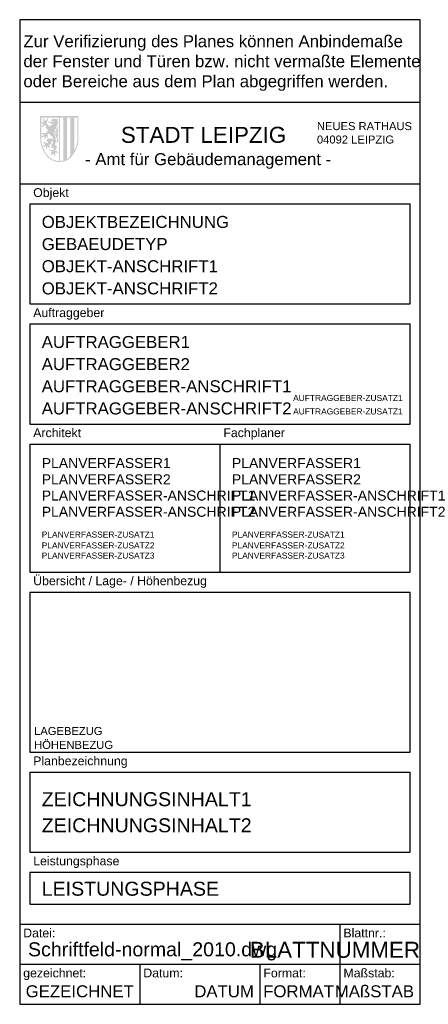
# Model space of a CAD drawing. Header units: metres. Extents: x -100 to 2, y 0 to 246.
import ezdxf
from ezdxf.enums import TextEntityAlignment as Align

# ---------------------------------------------------------------- set-up
doc = ezdxf.new("R2010")
doc.units = ezdxf.units.M
doc.styles.add('ARIAL', font='arial.ttf')

msp = doc.modelspace()

# ---------------------------------------------------------------- hatches: boundary and pattern name
at = {"linetype": 'Continuous'}
h = msp.add_hatch(color=256, dxfattribs=at)
h.paths.add_polyline_path([(-86.98, 211.93, -0.221543), (-90.1, 210.47, -0.221543), (-93.22, 211.93, -0.176331), (-94.89, 216.5), (-94.89, 222), (-90.1, 222), (-85.32, 222), (-85.32, 216.5, -0.176331)])
h.paths.add_polyline_path([(-89.11, 221.6), (-89.11, 210.88, -0.053374), (-89.91, 210.75), (-89.91, 221.6)], flags=16)
h.paths.add_polyline_path([(-90.18, 221.6), (-90.18, 210.74, -0.216368), (-93.02, 212.1, -0.176331), (-94.62, 216.5), (-94.62, 220.38), (-94.62, 220.38), (-94.62, 220.42), (-94.62, 221.6)], flags=16)
h.paths.add_polyline_path([(-88.21, 221.6), (-87.38, 221.6), (-87.38, 211.9, -0.069458), (-88.21, 211.25)], flags=16)
h.paths.add_polyline_path([(-90.54, 221.24), (-90.54, 220.87), (-90.52, 220.8), (-90.51, 220.81), (-90.48, 220.78), (-90.48, 220.53), (-90.42, 220.47), (-90.42, 220.25), (-90.47, 220.21), (-90.47, 219.99), (-90.53, 219.99), (-90.53, 219.8), (-90.61, 219.8), (-90.61, 219.63), (-90.66, 219.58), (-90.66, 219.45), (-90.74, 219.39), (-90.74, 219.35), (-90.76, 219.23), (-90.85, 219.23), (-90.85, 219.17), (-90.91, 219.17), (-90.91, 219.09), (-90.97, 219.02), (-90.97, 218.83), (-91.04, 218.74), (-91.04, 218.61), (-91.23, 218.61), (-91.23, 218.44), (-91.29, 218.38), (-91.29, 217.93), (-91.41, 217.84), (-91.41, 217.77), (-91.36, 217.72), (-91.36, 217.53), (-91.28, 217.44), (-91.28, 217.34), (-91.23, 217.28), (-91.23, 217.07), (-91.17, 217.02), (-91.08, 216.7), (-91.04, 216.65), (-91.04, 216.45), (-90.98, 216.4), (-90.98, 215.77), (-90.79, 215.6), (-90.67, 215.71), (-90.67, 216.09), (-90.73, 216.14), (-90.73, 216.35), (-90.8, 216.39), (-90.8, 216.5), (-90.86, 216.54), (-90.86, 216.65), (-90.92, 216.72), (-90.92, 216.81), (-91, 216.92), (-91, 217.04), (-91.06, 217.1), (-91.06, 217.28), (-91.11, 217.34), (-91.11, 217.72), (-91.17, 217.76), (-91.17, 217.84), (-91.12, 217.89), (-91.12, 218.15), (-91.04, 218.24), (-91.04, 218.35), (-90.99, 218.39), (-90.99, 218.47), (-90.92, 218.51), (-90.92, 218.59), (-90.81, 218.69), (-90.81, 218.77), (-90.73, 218.85), (-90.73, 218.92), (-90.67, 218.96), (-90.67, 219.24), (-90.58, 219.24), (-90.52, 219.25), (-90.46, 219.18), (-90.45, 219.19), (-90.42, 219.16), (-90.42, 219.05), (-90.36, 219.05), (-90.36, 218.94), (-90.41, 218.9), (-90.41, 218.75), (-90.47, 218.75), (-90.47, 218.56), (-90.6, 218.47), (-90.6, 218.39), (-90.73, 218.26), (-90.73, 218.17), (-90.79, 218.17), (-90.79, 217.99), (-90.85, 217.99), (-90.85, 217.83), (-90.82, 217.81), (-90.79, 217.83), (-90.72, 218.06), (-90.69, 218.06), (-90.61, 218.14), (-90.61, 218.23), (-90.55, 218.27), (-90.55, 218.36), (-90.51, 218.36), (-90.45, 218.44), (-90.39, 218.38), (-90.36, 218.35), (-90.36, 217.94), (-90.41, 217.9), (-90.41, 217.82), (-90.53, 217.71), (-90.53, 217.64), (-90.67, 217.53), (-90.67, 217.33), (-90.65, 217.31), (-90.6, 217.33), (-90.6, 217.47), (-90.54, 217.56), (-90.42, 217.47), (-90.42, 217.39), (-90.36, 217.34), (-90.36, 217.12), (-90.41, 217.1), (-90.41, 217.01), (-90.47, 216.96), (-90.47, 216.87), (-90.53, 216.87), (-90.53, 216.49), (-90.48, 216.49), (-90.48, 216.27), (-90.42, 216.22), (-90.42, 215.93), (-90.36, 215.93), (-90.36, 215.75), (-90.41, 215.71), (-90.41, 215.59), (-90.47, 215.53), (-90.47, 215.44), (-90.55, 215.44), (-90.65, 215.36), (-90.96, 215.36), (-91, 215.41), (-91.04, 215.38), (-91.04, 215.27), (-91.08, 215.23), (-91.1, 215.2), (-91.1, 214.96), (-91.17, 214.9), (-91.17, 214.66), (-90.99, 214.55), (-90.8, 214.55), (-90.8, 213.81), (-90.84, 213.79), (-90.84, 213.61), (-90.91, 213.61), (-90.91, 213.53), (-90.96, 213.48), (-91.06, 213.54), (-91.08, 213.56), (-91.17, 213.46), (-91.17, 213.38), (-91.08, 213.25), (-90.84, 213.25), (-90.79, 213.19), (-90.69, 213.19), (-90.67, 213.15), (-90.67, 213.09), (-90.54, 212.96), (-90.54, 212.63), (-90.56, 212.61), (-90.75, 212.8), (-90.86, 212.81), (-91.01, 212.81), (-91.12, 212.91), (-91.19, 212.82), (-91.17, 212.79), (-91.17, 212.72), (-91.1, 212.65), (-91.1, 212.45), (-91.17, 212.38), (-91.17, 212.26), (-91.1, 212.14), (-91.1, 212.06), (-91.27, 212.06), (-91.32, 212.12), (-91.43, 212.12), (-91.43, 212.21), (-91.56, 212.4), (-91.56, 212.48), (-91.61, 212.52), (-91.56, 212.59), (-91.56, 212.73), (-91.56, 212.81), (-91.61, 212.77), (-91.61, 212.7), (-91.66, 212.66), (-91.66, 212.57), (-91.66, 212.57), (-91.76, 212.48), (-91.85, 212.48), (-91.85, 212.17), (-92.05, 212.2), (-92.12, 212.41), (-92.17, 212.46), (-92.17, 212.6), (-92.11, 212.66), (-92.11, 212.85), (-91.96, 212.99), (-91.76, 212.99), (-91.85, 213.13), (-92.18, 213.13), (-92.21, 213.11), (-92.23, 213.13), (-92.23, 213.23), (-92.31, 213.23), (-92.4, 213.3), (-92.61, 213.3), (-92.61, 213.4), (-92.47, 213.56), (-92.28, 213.56), (-92.22, 213.5), (-92.13, 213.56), (-92.04, 213.56), (-91.96, 213.49), (-91.83, 213.49), (-91.74, 213.43), (-91.61, 213.43), (-91.61, 213.48), (-91.55, 213.52), (-91.55, 213.66), (-91.48, 213.73), (-91.48, 213.85), (-91.41, 213.89), (-91.41, 214.04), (-91.7, 214.04), (-91.79, 213.97), (-91.79, 213.87), (-91.88, 213.87), (-91.96, 213.92), (-92.06, 214.1), (-92.06, 214.34), (-92.11, 214.39), (-92.05, 214.45), (-92.05, 214.73), (-91.98, 214.77), (-91.98, 214.85), (-91.92, 214.9), (-91.92, 214.97), (-91.86, 215.01), (-91.86, 215.11), (-91.73, 215.21), (-91.66, 215.43), (-91.61, 215.43), (-91.61, 215.54), (-91.7, 215.61), (-91.89, 215.61), (-91.94, 215.66), (-92.08, 215.66), (-92.17, 215.58), (-92.17, 215.5), (-92.09, 215.38), (-92.09, 215.13), (-92.29, 214.97), (-92.29, 214.92), (-92.39, 214.92), (-92.61, 214.77), (-92.68, 214.85), (-92.79, 214.85), (-92.79, 214.77), (-92.54, 214.55), (-92.54, 214.39), (-92.48, 214.34), (-92.48, 214), (-92.57, 213.92), (-92.67, 213.92), (-92.67, 214.09), (-92.8, 214.2), (-92.83, 214.18), (-92.87, 214.22), (-92.92, 214.26), (-92.92, 214.31), (-93, 214.42), (-93.1, 214.32), (-93.1, 214.05), (-93.23, 214.05), (-93.23, 213.69), (-93.3, 213.69), (-93.33, 213.67), (-93.48, 213.84), (-93.48, 213.96), (-93.55, 214.02), (-93.55, 214.34), (-93.42, 214.48), (-93.4, 214.51), (-93.44, 214.56), (-93.56, 214.44), (-93.66, 214.44), (-93.7, 214.36), (-93.76, 214.36), (-93.81, 214.42), (-93.97, 214.42), (-93.97, 214.37), (-94.06, 214.3), (-94.17, 214.3), (-94.17, 214.53), (-94.12, 214.57), (-94.12, 214.68), (-94.04, 214.68), (-93.84, 214.79), (-93.75, 214.79), (-93.72, 214.86), (-93.59, 214.86), (-93.56, 214.93), (-93.77, 214.99), (-93.83, 215.05), (-93.83, 215.13), (-93.9, 215.13), (-93.94, 215.17), (-94.01, 215.17), (-94.17, 215.26), (-94.17, 215.42), (-94.08, 215.42), (-94.04, 215.48), (-93.87, 215.48), (-93.72, 215.37), (-93.66, 215.42), (-93.56, 215.42), (-93.26, 215.12), (-93.17, 215.12), (-93.17, 215.16), (-93.14, 215.2), (-93.13, 215.18), (-93.09, 215.24), (-93.06, 215.23), (-93.02, 215.25), (-92.93, 215.32), (-92.93, 215.47), (-93.08, 215.61), (-93.21, 215.61), (-93.29, 215.71), (-93.29, 215.92), (-93.23, 215.96), (-93.23, 216.05), (-93.11, 216.15), (-93.11, 216.22), (-93.09, 216.24), (-93.06, 216.23), (-93.02, 216.26), (-92.95, 216.31), (-92.87, 216.31), (-92.84, 216.35), (-92.58, 216.35), (-92.48, 216.42), (-92.38, 216.42), (-92.31, 216.35), (-92.12, 216.35), (-92.06, 216.31), (-92, 216.31), (-91.95, 216.24), (-91.88, 216.24), (-91.83, 216.18), (-91.7, 216.18), (-91.56, 216.11), (-91.56, 216.16), (-91.67, 216.33), (-91.67, 216.41), (-91.85, 216.56), (-91.85, 216.62), (-91.93, 216.64), (-91.87, 216.71), (-91.87, 216.86), (-91.95, 216.86), (-92, 216.92), (-92.07, 216.99), (-92.16, 216.99), (-92.2, 217.11), (-92.36, 217.19), (-92.35, 217.26), (-92.55, 217.45), (-92.55, 217.53), (-92.65, 217.6), (-92.85, 217.4), (-92.85, 217.36), (-93.15, 217.36), (-93.16, 217.33), (-92.92, 217.1), (-92.92, 216.51), (-92.94, 216.49), (-93.05, 216.52), (-93.16, 216.75), (-93.29, 216.75), (-93.29, 216.91), (-93.41, 216.99), (-93.41, 216.7), (-93.47, 216.65), (-93.47, 216.52), (-93.6, 216.46), (-93.6, 216.12), (-93.76, 216.2), (-93.79, 216.18), (-93.8, 216.2), (-93.8, 216.28), (-93.86, 216.34), (-93.86, 216.74), (-93.79, 216.84), (-93.79, 216.9), (-93.82, 216.93), (-93.95, 216.8), (-93.97, 216.81), (-94, 216.75), (-94.2, 216.75), (-94.35, 216.64), (-94.35, 216.56), (-94.43, 216.5), (-94.49, 216.5), (-94.49, 216.59), (-94.55, 216.64), (-94.55, 216.72), (-94.48, 216.76), (-94.48, 216.9), (-94.46, 216.92), (-94.42, 216.91), (-94.39, 216.96), (-94.35, 217.04), (-94.21, 217.18), (-94.01, 217.18), (-93.96, 217.23), (-93.86, 217.23), (-93.86, 217.36), (-93.99, 217.36), (-94.07, 217.3), (-94.19, 217.42), (-94.35, 217.48), (-94.52, 217.42), (-94.6, 217.33), (-94.53, 217.61), (-94.38, 217.74), (-94.16, 217.74), (-94, 217.8), (-93.93, 217.73), (-93.88, 217.74), (-93.84, 217.69), (-93.79, 217.62), (-93.48, 217.62), (-93.48, 217.72), (-93.23, 217.96), (-93.23, 218.05), (-92.86, 218.39), (-92.89, 218.49), (-92.95, 218.49), (-93.07, 218.6), (-93.17, 218.63), (-93.17, 218.72), (-93.36, 218.9), (-93.36, 218.96), (-93.42, 219.02), (-93.42, 219.09), (-93.55, 219.27), (-93.55, 219.42), (-93.48, 219.45), (-93.48, 219.53), (-93.67, 219.77), (-93.67, 219.85), (-93.72, 219.85), (-93.72, 219.7), (-93.84, 219.6), (-93.97, 219.6), (-93.97, 219.5), (-94.06, 219.43), (-94.26, 219.43), (-94.29, 219.32), (-94.35, 219.29), (-94.35, 219.25), (-94.39, 219.25), (-94.49, 219.28), (-94.49, 219.44), (-94.38, 219.56), (-94.32, 219.56), (-94.23, 219.64), (-94.23, 219.91), (-94.09, 220.06), (-94.2, 220.06), (-94.34, 220.17), (-94.52, 220.17), (-94.61, 220.06), (-94.58, 220.34), (-94.56, 220.37), (-94.48, 220.48), (-94.22, 220.48), (-94.12, 220.56), (-94.08, 220.49), (-93.95, 220.49), (-93.85, 220.41), (-93.85, 220.53), (-94.06, 220.71), (-94.06, 220.78), (-94.12, 220.84), (-94.12, 221.11), (-94.17, 221.13), (-94.17, 221.2), (-94.24, 221.3), (-93.99, 221.3), (-93.66, 220.94), (-93.66, 220.84), (-93.63, 220.8), (-93.58, 220.83), (-93.53, 220.86), (-93.37, 220.86), (-93.37, 220.89), (-93.41, 220.93), (-93.11, 221.27), (-93.11, 221.36), (-93.02, 221.36), (-92.97, 221.42), (-92.86, 221.42), (-92.86, 221.25), (-92.91, 221.21), (-92.91, 221.12), (-93.03, 221.03), (-92.98, 220.96), (-92.98, 220.8), (-93.15, 220.75), (-93.15, 220.52), (-93.29, 220.47), (-93.29, 220.18), (-93.35, 220.14), (-93.24, 220.04), (-93.24, 219.97), (-93.12, 219.92), (-92.92, 219.73), (-92.92, 219.65), (-92.73, 219.48), (-92.73, 219.4), (-92.63, 219.31), (-92.61, 219.33), (-92.61, 219.43), (-92.5, 219.43), (-92.38, 219.56), (-92.32, 219.56), (-92.29, 219.62), (-92.2, 219.62), (-92.13, 219.69), (-92.01, 219.67), (-91.94, 219.74), (-91.88, 219.74), (-91.79, 219.8), (-91.78, 219.81), (-91.73, 219.79), (-91.61, 219.93), (-91.92, 219.93), (-91.92, 220.04), (-91.98, 220.08), (-91.98, 220.26), (-92.07, 220.17), (-92.16, 220.19), (-92.52, 220.19), (-92.62, 220.26), (-92.65, 220.24), (-92.81, 220.4), (-92.81, 220.57), (-92.73, 220.64), (-92.73, 220.68), (-92.69, 220.68), (-92.59, 220.61), (-92.59, 220.56), (-92.54, 220.56), (-92.54, 220.49), (-92.38, 220.49), (-92.31, 220.44), (-91.93, 220.44), (-91.91, 220.51), (-92, 220.59), (-92, 220.69), (-92.05, 220.69), (-92.05, 220.78), (-92.11, 220.83), (-92.11, 221.1), (-92.03, 221.18), (-91.76, 221.18), (-91.68, 221.24), (-91.61, 221.24), (-91.61, 221.3), (-91.08, 221.3), (-91, 221.24)], flags=0)
h.paths.add_polyline_path([(-91.3, 220.47), (-91.3, 220.38), (-91.38, 220.38), (-91.47, 220.45), (-91.79, 220.45), (-91.79, 220.54), (-91.7, 220.54), (-91.65, 220.61), (-91.45, 220.61)], flags=0)
h.paths.add_polyline_path([(-91.47, 220.16), (-91.5, 220.12), (-91.61, 220.12), (-91.78, 220.19), (-91.74, 220.24), (-91.59, 220.24)], flags=0)
h.paths.add_polyline_path([(-86.39, 221.6), (-85.59, 221.6), (-85.59, 216.5, -0.122678), (-86.39, 213.29)], flags=16)

# ---------------------------------------------------------------- linework, layer by layer
for p, q in [((-100, 246.04), (-100, 0)), ((0, 246.04), (-100, 246.04)), ((0, 0), (0, 246.04)), ((0, 225.35), (-100, 225.35)), ((-100, 205), (0, 205)), ((-97.5, 200), (-97.5, 175)), ((-97.5, 200), (-2.5, 200)), ((-2.5, 175), (-2.5, 200)), ((-97.5, 175), (-2.5, 175)), ((-97.5, 170), (-97.5, 145)), ((-97.5, 170), (-2.5, 170)), ((-2.5, 145), (-2.5, 170)), ((-97.5, 145), (-2.5, 145)), ((-97.5, 140), (-97.5, 108)), ((-97.5, 140), (-2.5, 140)), ((-50, 140), (-50, 108)), ((-2.5, 108), (-2.5, 140)), ((-97.5, 108), (-2.5, 108)), ((-97.5, 103), (-97.5, 63)), ((-97.5, 103), (-2.5, 103)), ((-2.5, 63), (-2.5, 103)), ((-97.5, 63), (-2.5, 63)), ((-97.5, 58), (-97.5, 38)), ((-97.5, 58), (-2.5, 58)), ((-2.5, 38), (-2.5, 58)), ((-97.5, 38), (-2.5, 38)), ((-97.5, 33), (-97.5, 25)), ((-97.5, 33), (-2.5, 33)), ((-2.5, 25), (-2.5, 33)), ((-97.5, 25), (-2.5, 25)), ((-100, 20), (0, 20)), ((-20, 20), (-20, 0)), ((-100, 10), (0, 10)), ((-70, 10), (-70, 0)), ((-40, 10), (-40, 0)), ((-100, 0), (0, 0))]:
    msp.add_line(p, q)

# ---------------------------------------------------------------- texts
at = {"style": 'ARIAL'}
for s, height, p in [('STADT LEIPZIG', 4, (-54.08, 217.27)), ('- Amt für Gebäudemanagement -', 3, (-52.93, 210.82))]:
    msp.add_text(s, height=height, dxfattribs=at).set_placement(p, align=Align.MIDDLE)
for s, p in [('NEUES RATHAUS', (-25.76, 218.45)), ('04092 LEIPZIG', (-25.76, 215.1))]:
    msp.add_text(s, height=2, dxfattribs=at).set_placement(p)
at = {"insert": (-99.08, 242.17), "char_height": 3, "attachment_point": 1, "style": 'ARIAL'}
msp.add_mtext_dynamic_manual_height_columns('Zur Verifizierung des Planes können Anbindemaße \\Pder Fenster und Türen bzw. nicht vermaßte Elemente \\Poder Bereiche aus dem Plan abgegriffen werden.', width=107.5506, gutter_width=1.25, heights=[0], dxfattribs=at)
at = {"char_height": 2.2, "attachment_point": 1, "style": 'ARIAL'}
for s, insert, width in [(' Objekt', (-97.48, 203.93), 30.81), (' Auftraggeber', (-97.48, 173.93), 30.81), (' Architekt', (-97.48, 143.93), 30.81), (' Fachplaner', (-49.98, 143.93), 30.81), (' Übersicht / Lage- / Höhenbezug', (-97.48, 106.93), 47.324), (' Planbezeichnung', (-97.48, 61.93), 30.81), (' Leistungsphase', (-97.48, 36.93), 30.81), (' Datei:', (-99.98, 18.93), 30), (' Blattnr.:', (-20, 18.93), 19.87), (' gezeichnet:', (-99.98, 8.93), 30), (' Datum:', (-69.98, 8.93), 29.9765), (' Format:', (-39.98, 8.93), 19.87), (' Maßstab:', (-19.98, 8.93), 19.87)]:
    msp.add_mtext(s, dxfattribs=dict(at, insert=insert, width=width))
at = {"insert": (-97.93, 15.49), "char_height": 3.5, "attachment_point": 1, "style": 'ARIAL'}
msp.add_mtext('Schriftfeld-normal_2010.dwg', dxfattribs=at)
at = {"style": 'ARIAL'}
for tag, p, s, height in [('OBJEKTBEZEICHNUNG', (-94.5, 194), '', 3), ('GEBAEUDETYP', (-94.5, 188.47), '', 3), ('OBJEKT-ANSCHRIFT1', (-94.5, 182.94), 'Straße Hausnummer', 3), ('OBJEKT-ANSCHRIFT2', (-94.5, 177.4), 'PLZ Ort', 3), ('AUFTRAGGEBER1', (-94.5, 164), 'Stadt Leipzig', 3), ('AUFTRAGGEBER2', (-94.5, 158.47), 'Amt', 3), ('AUFTRAGGEBER-ANSCHRIFT1', (-94.5, 152.94), 'Straße Hausnummer', 3), ('AUFTRAGGEBER-ANSCHRIFT2', (-94.5, 147.4), 'PLZ Ort', 3), ('PLANVERFASSER1', (-94.5, 134), '', 2.5), ('PLANVERFASSER1', (-47, 134), '', 2.5), ('PLANVERFASSER2', (-94.5, 129.94), '', 2.5), ('PLANVERFASSER2', (-47, 129.94), '', 2.5), ('PLANVERFASSER-ANSCHRIFT1', (-94.5, 125.89), 'Straße Hausnummer', 2.5), ('PLANVERFASSER-ANSCHRIFT1', (-47, 125.89), 'Straße Hausnummer', 2.5), ('PLANVERFASSER-ANSCHRIFT2', (-94.5, 121.83), 'PLZ Ort', 2.5), ('PLANVERFASSER-ANSCHRIFT2', (-47, 121.83), 'PLZ Ort', 2.5), ('PLANVERFASSER-ZUSATZ1', (-94.5, 116.64), 'Tel.:', 1.5), ('PLANVERFASSER-ZUSATZ1', (-47, 116.64), 'Tel.:', 1.5), ('PLANVERFASSER-ZUSATZ2', (-94.5, 113.91), 'Fax.:', 1.5), ('PLANVERFASSER-ZUSATZ2', (-47, 113.91), 'Fax.:', 1.5), ('PLANVERFASSER-ZUSATZ3', (-94.5, 111.39), 'Email:', 1.5), ('PLANVERFASSER-ZUSATZ3', (-47, 111.39), 'Email:', 1.5), ('LAGEBEZUG', (-96.4, 67.3), 'Lagebezug:', 2), ('HÖHENBEZUG', (-96.4, 63.83), 'Höhenbezug:', 2), ('ZEICHNUNGSINHALT1', (-94.5, 49.51), '', 3.5), ('ZEICHNUNGSINHALT2', (-94.5, 42.98), '', 3.5), ('LEISTUNGSPHASE', (-94.5, 27.13), 'Leistungsphase', 3.5)]:
    msp.add_attdef(tag, p, s, height=height, dxfattribs=at)
for tag, text, height, p in [('AUFTRAGGEBER-ZUSATZ1', 'Tel.:', 1.5, (-4.35, 150.77)), ('AUFTRAGGEBER-ZUSATZ1', 'Fax.:', 1.5, (-4.35, 147.4)), ('MAßSTAB', '1 : 100', 3, (-1.5, 1.75)), ('GEZEICHNET', 'Name', 3, (-71.5, 1.75)), ('DATUM', 'tt.mm.jjjj', 3, (-41.5, 1.75)), ('FORMAT', 'A3', 3, (-21.5, 1.75))]:
    msp.add_attdef(tag, text=text, height=height, dxfattribs=at).set_placement(p, align=Align.RIGHT)
msp.add_attdef('BLATTNUMMER', text='', height=4, dxfattribs=at).set_placement((0, 13.62), align=Align.MIDDLE_RIGHT)

doc.saveas('drawing.dxf')
